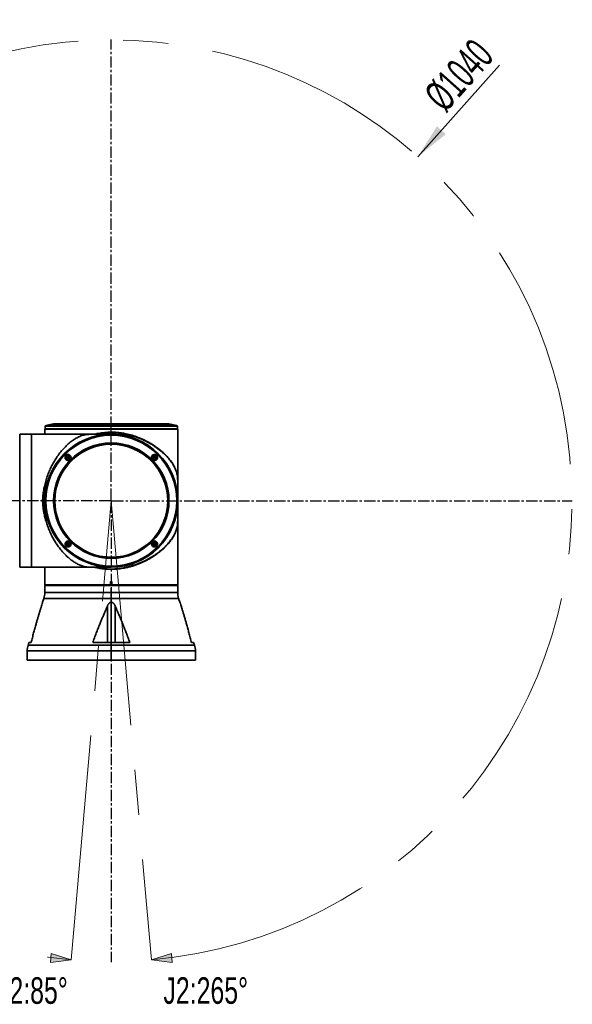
# Model space of a CAD drawing. Header units: millimetres. Extents: x -4 to 420, y 0 to 297.
# Tile 4 of 10: x 149 to 180, y 159 to 214. Entities that reach past the tile are written whole.
import ezdxf

# ---------------------------------------------------------------- set-up
doc = ezdxf.new("R2010")
doc.units = ezdxf.units.MM
doc.linetypes.add('CENTERX2', pattern=[20.32, 12.7, -2.54, 2.54, -2.54])
doc.layers.get('0').update_dxf_attribs({"lineweight": 18})
doc.layers.add('中心线层', color=6, linetype='CENTERX2', lineweight=25)
doc.layers.add('标注层', color=150, linetype='Continuous', lineweight=18)
doc.styles.add('SLDTEXTSTYLE0', font='txt', dxfattribs={"width": 0.7})
doc.styles.add('SLDTEXTSTYLE19', font='txt', dxfattribs={"width": 0.605})
doc.dimstyles.new('SLDDIMSTYLE0', dxfattribs={"dimtxt": 3.5, "dimasz": 4, "dimexe": 0, "dimexo": 0.0625, "dimgap": 0.875, "dimtad": 1, "dimrnd": 1e-09, "dimzin": 12, "dimdsep": 46, "dimtxsty": 'SLDTEXTSTYLE19', "dimcen": 0.09, "dimdle": 8, "dimadec": 0, "dimazin": 3, "dimtfac": 1, "dimtdec": 3, "dimtofl": 0, "dimtmove": 0, "dimatfit": 3, "dimfxl": 0, "dimfrac": 2, "dimtolj": 1, "dimarcsym": 0})

# ---------------------------------------------------------------- blocks, each defined once
blk = doc.blocks.new('块1_1')
at = {"linetype": 'Continuous'}
blk.add_hatch(color=7, dxfattribs=at).paths.add_polyline_path([(5474.3, 5769.8), (5448.8, 5654.8), (5499.8, 5654.8)], flags=0)
at = {"color": 7, "linetype": 'Continuous', "lineweight": 18}
for p, q in [((5474.3, 5769.8), (5448.8, 5654.8)), ((5499.8, 5654.8), (5474.3, 5769.8)), ((5448.8, 5654.8), (5499.8, 5654.8))]:
    blk.add_line(p, q, dxfattribs=at)
blk = doc.blocks.new('SW_CENTERMARKSYMBOL_2_1')
at = {"layer": '中心线层', "color": 0}
for p, q in [((0, 1), (0, 520.5)), ((-1, 0), (-520.5, 0)), ((0, 0), (-0.5, 0)), ((0, 0), (0, 0.5)), ((0, 0), (0, -0.5)), ((0, 0), (0.5, 0)), ((1, 0), (520.5, 0)), ((0, -1), (0, -520.5))]:
    blk.add_line(p, q, dxfattribs=at)
blk = doc.blocks.new('*X32')
at = {"layer": '标注层', "linetype": 'Continuous'}
blk.add_hatch(color=0, dxfattribs=at).paths.add_polyline_path([(17.252, 19.407), (18.832, 20.678), (18.335, 21.122)], flags=0)
at = {"layer": '标注层', "color": 0, "linetype": 'Continuous'}
blk.add_line((21.855, 24.569), (17.252, 19.407), dxfattribs=at)
at = {"layer": '标注层', "color": 0, "insert": (19.587, 23.991), "char_height": 1.75, "width": 7.76022, "attachment_point": 5, "rotation": 48.2811, "style": 'SLDTEXTSTYLE19'}
blk.add_mtext('%%C1040', dxfattribs=at)
blk = doc.blocks.new('11')
at = {"color": 0, "linetype": 'Continuous', "lineweight": 35}
for p, q in [((-3.8, 4.03), (-3.8, 4.025)), ((3.7, 4.03), (-3.8, 4.03)), ((-3.8, 4.025), (-3.8, 3.75)), ((-3.775, 4.05), (-3.795, 4.03)), ((-3.78406, 4.19807), (-3.78665, 4.05)), ((-3.78665, 4.05), (3.68665, 4.05)), ((2.59038, 4.19807), (-3.78406, 4.19807)), ((-3.30676, 4.33365), (-3.74388, 4.24622)), ((-3.74388, 4.24622), (3.64388, 4.24622)), ((3.20676, 4.33365), (-3.30676, 4.33365)), ((3.19696, 4.33462), (-3.29696, 4.33462)), ((3.68406, 4.19807), (2.59038, 4.19807)), ((3.64388, 4.24622), (3.20676, 4.33365)), ((3.695, 4.03), (3.675, 4.05)), ((3.68665, 4.05), (3.68406, 4.19807)), ((3.7, 4.03), (3.7, 4.025)), ((3.7, 0.67933), (3.7, 4.025)), ((-4.55, 3.75), (-5.22119, 3.75)), ((-5.22119, 3.75), (-5.22119, 1.26573)), ((-0.05, 3.75), (-4.55, 3.75)), ((-4.55, 3.75), (-4.55, -3.75)), ((-4.55, -3.74981), (-4.55, 3.75)), ((-0.11919, 3.74937), (-0.11803, 3.74939)), ((-2.54529, 2.45446), (-2.50446, 2.49529)), ((-2.53034, 2.39869), (-2.54529, 2.45446)), ((-2.48952, 2.43952), (-2.54529, 2.45446)), ((-2.48952, 2.43952), (-2.53034, 2.39869)), ((-2.47458, 2.38375), (-2.53034, 2.39869)), ((-2.50446, 2.49529), (-2.44869, 2.48034)), ((-2.48952, 2.43952), (-2.50446, 2.49529)), ((-2.48952, 2.43952), (-2.44869, 2.48034)), ((-2.48952, 2.43952), (-2.47458, 2.38375)), ((-2.48952, 2.43952), (-2.43375, 2.42458)), ((-2.43375, 2.42458), (-2.47458, 2.38375)), ((-2.44869, 2.48034), (-2.43375, 2.42458)), ((2.33375, 2.45446), (2.37458, 2.49529)), ((2.34869, 2.39869), (2.33375, 2.45446)), ((2.38952, 2.43952), (2.33375, 2.45446)), ((2.38952, 2.43952), (2.34869, 2.39869)), ((2.40446, 2.38375), (2.34869, 2.39869)), ((2.37458, 2.49529), (2.43034, 2.48034)), ((2.38952, 2.43952), (2.37458, 2.49529)), ((2.38952, 2.43952), (2.43034, 2.48034)), ((2.38952, 2.43952), (2.40446, 2.38375)), ((2.38952, 2.43952), (2.44529, 2.42458)), ((2.44529, 2.42458), (2.40446, 2.38375)), ((2.43034, 2.48034), (2.44529, 2.42458)), ((-5.22119, 1.26573), (-5.22119, -3.75)), ((3.7, 0), (3.7, 0.0779)), ((3.7, -4.745), (3.7, 0)), ((3.69902, -0.08569), (3.69902, -0.12797)), ((3.69937, -0.86353), (3.69942, -0.90538)), ((-2.54529, -2.42458), (-2.50446, -2.38375)), ((-2.53034, -2.48034), (-2.54529, -2.42458)), ((-2.48952, -2.43952), (-2.54529, -2.42458)), ((-2.48952, -2.43952), (-2.53034, -2.48034)), ((-2.47458, -2.49529), (-2.53034, -2.48034)), ((-2.50446, -2.38375), (-2.44869, -2.39869)), ((-2.48952, -2.43952), (-2.50446, -2.38375)), ((-2.48952, -2.43952), (-2.44869, -2.39869)), ((-2.48952, -2.43952), (-2.47458, -2.49529)), ((-2.48952, -2.43952), (-2.43375, -2.45446)), ((-2.43375, -2.45446), (-2.47458, -2.49529)), ((-2.44869, -2.39869), (-2.43375, -2.45446)), ((2.33375, -2.42458), (2.37458, -2.38375)), ((2.34869, -2.48034), (2.33375, -2.42458)), ((2.38952, -2.43952), (2.33375, -2.42458)), ((2.38952, -2.43952), (2.34869, -2.48034)), ((2.40446, -2.49529), (2.34869, -2.48034)), ((2.37458, -2.38375), (2.43034, -2.39869)), ((2.38952, -2.43952), (2.37458, -2.38375)), ((2.38952, -2.43952), (2.43034, -2.39869)), ((2.38952, -2.43952), (2.40446, -2.49529)), ((2.38952, -2.43952), (2.44529, -2.45446)), ((2.44529, -2.45446), (2.40446, -2.49529)), ((2.43034, -2.39869), (2.44529, -2.45446)), ((-5.22119, -3.75), (-4.55, -3.75)), ((-4.55, -3.74981), (-4.3875, -3.74981)), ((-4.35, -3.75), (-0.71507, -3.75)), ((-3.8, -3.75), (-3.8, -4.745)), ((-0.13002, -3.75), (-0.05, -3.75)), ((-0.11785, -3.7494), (-0.11906, -3.74937)), ((-0.0875, -4.745), (-3.8, -4.745)), ((-3.785, -4.76), (-3.8, -4.775)), ((-3.8, -4.775), (-3.8, -5.18512)), ((3.7, -4.775), (-3.8, -4.775)), ((3.685, -4.76), (-3.785, -4.76)), ((-3.625, -4.745), (-3.625, -4.76)), ((-0.0875, -4.5875), (-0.0875, -4.745)), ((-0.0125, -4.745), (-0.0875, -4.745)), ((-0.05, -5.18512), (-0.05, -4.925)), ((-0.0125, -4.745), (-0.0125, -4.5875)), ((3.7, -4.745), (-0.0125, -4.745)), ((3.525, -4.76), (3.525, -4.745)), ((3.7, -4.775), (3.685, -4.76)), ((3.7, -5.18512), (3.7, -4.775)), ((-3.85293, -5.50616), (-3.92504, -5.71886)), ((-0.05, -5.50616), (-3.85293, -5.50616)), ((-3.8, -5.18512), (-0.05, -5.18512)), ((-0.05, -5.18512), (-0.05, -5.50616)), ((-0.05, -5.18512), (3.7, -5.18512)), ((-0.05, -5.50616), (-0.05, -5.71875)), ((3.75293, -5.50616), (-0.05, -5.50616)), ((3.82504, -5.71886), (3.75293, -5.50616)), ((-0.26509, -5.93611), (-0.26509, -8)), ((-0.05, -5.71875), (-0.05, -8)), ((0.16509, -5.93611), (0.16509, -8)), ((-4.69831, -8), (-4.74707, -8.14384)), ((-4.74707, -8.14384), (-0.05, -8.14384)), ((-4.69831, -8), (-4.57798, -8)), ((-1.10079, -8), (-0.05, -8)), ((-0.05, -8), (-0.05, -8.14384)), ((-0.05, -8), (1.00079, -8)), ((-0.05, -8.14384), (-0.05, -8.46488)), ((-0.05, -8.14384), (4.64707, -8.14384)), ((4.47798, -8), (4.59831, -8)), ((4.64707, -8.14384), (4.59831, -8)), ((-4.8, -8.46488), (-4.8, -9)), ((-0.05, -8.46488), (-4.8, -8.46488)), ((-0.05, -9), (-0.05, -8.46488)), ((4.7, -8.46488), (-0.05, -8.46488)), ((4.7, -9), (4.7, -8.46488)), ((-4.8, -9), (-0.05, -9)), ((-0.05, -9), (4.7, -9))]:
    blk.add_line(p, q, dxfattribs=at)
at = {"color": 0, "linetype": 'CENTERX2', "lineweight": 18}
for p, q in [((-2.31605, -25.90106), (-0.05, 0)), ((-0.05, 0), (2.21605, -25.90106))]:
    blk.add_line(p, q, dxfattribs=at)
at = {"color": 0, "linetype": 'Continuous', "lineweight": 35}
for centre, radius in [((-0.05, 0), 3.745), ((-0.05, 0), 3.73665), ((-0.05, 0), 3.73406), ((-0.05, 0), 3.69388), ((-0.05, 0), 3.25676), ((-0.05, 0), 3.24313), ((-0.05, 0), 3.2125), ((-0.05, 0), 3.1875), ((-2.48952, 2.43952), 0.15), ((-2.48952, 2.43952), 0.1425), ((-2.48952, 2.43952), 0.0825), ((2.38952, 2.43952), 0.15), ((2.38952, 2.43952), 0.1425), ((2.38952, 2.43952), 0.0825), ((-2.48952, -2.43952), 0.15), ((-2.48952, -2.43952), 0.1425), ((-2.48952, -2.43952), 0.0825), ((2.38952, -2.43952), 0.15), ((2.38952, -2.43952), 0.1425), ((2.38952, -2.43952), 0.0825)]:
    blk.add_circle(centre, radius, dxfattribs=at)
at = {"color": 0, "linetype": 'CENTERX2', "lineweight": 18}
blk.add_arc((-0.05, 0), 26, 275, 265, dxfattribs=at)
at = {"color": 0, "linetype": 'Continuous', "lineweight": 35}
for centre, radius, start, end in [((-3.73407, 4.1972), 0.05, 101.309932, 179), ((-3.29696, 4.28462), 0.05, 90, 101.309932), ((3.19696, 4.28462), 0.05, 78.690068, 90), ((3.63407, 4.1972), 0.05, 1, 78.690068), ((-0.05, 0), 3.75, 90, 270), ((-0.05, 0), 3.75, 270, 90), ((-4.8, -5.18512), 1, 341.274212, 360), ((4.7, -5.18512), 1, 180, 198.725788), ((-3.8, -8.46488), 1, 161.274212, 180), ((3.7, -8.46488), 1, 0, 18.725788)]:
    blk.add_arc(centre, radius, start, end, dxfattribs=at)
for points, knots in [([(-2.58764, 4.29957), (-2.56836, 4.30384), (-2.52982, 4.31237), (-2.46184, 4.32245), (-2.40924, 4.32727), (-2.37412, 4.32842), (-2.3524, 4.32787), (-2.33593, 4.32599), (-2.32234, 4.32176), (-2.32126, 4.31367), (-2.34566, 4.30119), (-2.39165, 4.28787), (-2.4527, 4.27564), (-2.51991, 4.2662), (-2.57277, 4.26181), (-2.60783, 4.26078), (-2.63678, 4.26143), (-2.65959, 4.26537), (-2.66045, 4.27439), (-2.63685, 4.28642), (-2.60405, 4.29519), (-2.58764, 4.29957)], [0, 0, 0, 0, 0.043546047, 0.087024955, 0.13050354, 0.152328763, 0.174214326, 0.195996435, 0.217920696, 0.261403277, 0.304907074, 0.348516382, 0.39205687, 0.435513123, 0.478979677, 0.500861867, 0.522691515, 0.566193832, 0.609698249, 0.653189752, 0.696734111, 0.696734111, 0.696734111, 0.696734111]), ([(-2.57691, 4.28526), (-2.58726, 4.28234), (-2.60616, 4.27703), (-2.62734, 4.26907), (-2.63378, 4.26444), (-2.63723, 4.26196)], [0, 0, 0, 0, 0.0234186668, 0.0427332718, 0.0650274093, 0.0650274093, 0.0650274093, 0.0650274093]), ([(-2.33826, 4.30312), (-2.33808, 4.30504), (-2.3376, 4.31016), (-2.36116, 4.31416), (-2.39713, 4.31393), (-2.43293, 4.31107), (-2.47, 4.30683), (-2.50926, 4.3003), (-2.54792, 4.29251), (-2.56688, 4.28777), (-2.57691, 4.28526)], [0, 0, 0, 0, 0.026016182, 0.069343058, 0.111910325, 0.134205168, 0.1570932, 0.196430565, 0.219791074, 0.246039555, 0.246039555, 0.246039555, 0.246039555]), ([(2.27898, 4.32814), (2.28767, 4.32787), (2.30506, 4.32735), (2.34571, 4.32403), (2.40141, 4.31698), (2.46611, 4.30512), (2.51929, 4.29187), (2.55338, 4.27913), (2.56325, 4.26868), (2.54939, 4.26314), (2.52641, 4.2611), (2.50373, 4.26083), (2.47665, 4.2618), (2.43628, 4.26475), (2.38034, 4.2713), (2.31562, 4.28256), (2.26247, 4.29564), (2.22852, 4.30869), (2.2187, 4.31979), (2.23271, 4.32579), (2.25539, 4.32813), (2.2711, 4.32813), (2.27898, 4.32814)], [0, 0, 0, 0, 0.021843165, 0.043703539, 0.087200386, 0.130710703, 0.174213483, 0.217697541, 0.261158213, 0.30464344, 0.326464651, 0.348371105, 0.370218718, 0.392158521, 0.435627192, 0.479116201, 0.522616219, 0.566110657, 0.609592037, 0.653084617, 0.674854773, 0.696755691, 0.696755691, 0.696755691, 0.696755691]), ([(2.28689, 4.31382), (2.27371, 4.31354), (2.2536, 4.31312), (2.23954, 4.30921), (2.23724, 4.30629), (2.23608, 4.3048)], [0, 0, 0, 0, 0.0256128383, 0.0390691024, 0.0529417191, 0.0529417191, 0.0529417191, 0.0529417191]), ([(2.54084, 4.2562), (2.54007, 4.25865), (2.53876, 4.26278), (2.52366, 4.27027), (2.50365, 4.27771), (2.47635, 4.28559), (2.4405, 4.294), (2.40322, 4.30154), (2.36648, 4.30708), (2.32725, 4.3119), (2.30282, 4.31306), (2.28689, 4.31382)], [0, 0, 0, 0, 0.034094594, 0.057558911, 0.08398462, 0.113583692, 0.138996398, 0.175356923, 0.198485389, 0.221458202, 0.264542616, 0.264542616, 0.264542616, 0.264542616]), ([(-1.05852, 3.74955), (-1.09853, 3.74949), (-1.18167, 3.74937), (-1.28399, 3.748), (-1.35939, 3.74465), (-1.44216, 3.7377), (-1.53715, 3.72262), (-1.68479, 3.68462), (-1.86947, 3.61404), (-2.0917, 3.49557), (-2.313, 3.34508), (-2.53453, 3.16013), (-2.75069, 2.94338), (-2.95753, 2.69801), (-3.13995, 2.44301), (-3.30097, 2.18109), (-3.43569, 1.9275), (-3.55511, 1.66596), (-3.65976, 1.39708), (-3.75173, 1.1123), (-3.8137, 0.87193), (-3.85314, 0.68154), (-3.87768, 0.54119), (-3.89881, 0.39341), (-3.91382, 0.25725), (-3.92152, 0.1526), (-3.92747, 0.01721), (-3.92371, -0.16189), (-3.89979, -0.39787), (-3.86364, -0.63163), (-3.81586, -0.863), (-3.75178, -1.10858), (-3.67106, -1.36442), (-3.57164, -1.62609), (-3.46082, -1.87488), (-3.33946, -2.11124), (-3.20847, -2.33448), (-3.06064, -2.55685), (-2.89636, -2.77316), (-2.72376, -2.97022), (-2.55443, -3.139), (-2.3893, -3.28277), (-2.2219, -3.40882), (-2.04183, -3.52364), (-1.8503, -3.62153), (-1.67591, -3.68747), (-1.52393, -3.7255), (-1.40973, -3.7422), (-1.28796, -3.74815), (-1.17449, -3.74931), (-1.09743, -3.74955), (-1.06194, -3.74956), (-1.05602, -3.74956)], [0, 0, 0, 0, 0.09328288, 0.1938816, 0.26651414, 0.34088399, 0.51268266, 0.68464725, 1.03126526, 1.36098682, 1.69071157, 2.03012577, 2.3695179, 2.69477676, 3.02267425, 3.288007, 3.55510076, 3.79564546, 4.03616009, 4.2842036, 4.53220029, 4.63349074, 4.74693974, 4.86913347, 4.9845027, 5.06772666, 5.11431567, 5.30097265, 5.48490221, 5.66888718, 5.85775484, 6.04665034, 6.28070742, 6.51651607, 6.75123158, 6.98596996, 7.226105, 7.46625935, 7.75103516, 8.03757743, 8.2876605, 8.53774995, 8.79203239, 9.04631577, 9.35136992, 9.65827805, 9.853559, 10.04960432, 10.16897638, 10.26779529, 10.33682267, 10.35063988, 10.35063988, 10.35063988, 10.35063988]), ([(-0.12396, 3.74937), (-0.15001, 3.74938), (-0.20573, 3.7494), (-0.3267, 3.74943), (-0.45235, 3.74946), (-0.56652, 3.74948), (-0.69815, 3.7495), (-0.84814, 3.74952), (-0.97517, 3.74954), (-1.05339, 3.74955), (-1.07353, 3.74956)], [0, 0, 0, 0, 0.163693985, 0.350030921, 0.450541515, 0.556127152, 0.66706925, 0.783778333, 0.90688279, 0.949567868, 0.949567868, 0.949567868, 0.949567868]), ([(-1.00283, 3.74957), (-0.93304, 3.76558), (-0.74401, 3.80894), (-0.42544, 3.85414), (-0.0934, 3.87341), (0.19743, 3.86244), (0.44577, 3.83757), (0.72739, 3.79213), (1.0423, 3.71982), (1.26289, 3.64609), (1.37607, 3.60826)], [0, 0, 0, 0, 0.21684569, 0.58730291, 0.95406216, 1.19470312, 1.44363593, 1.69164756, 2.04576162, 2.41892209, 2.41892209, 2.41892209, 2.41892209]), ([(1.20481, 3.63675), (1.07642, 3.67496), (0.85928, 3.73959), (0.53739, 3.80502), (0.25178, 3.84531), (-0.03791, 3.8634), (-0.32797, 3.84827), (-0.61227, 3.80762), (-0.80331, 3.77508), (-0.89429, 3.74994), (-0.89565, 3.74956)], [0, 0, 0, 0, 0.41391315, 0.70000616, 0.98616495, 1.27222125, 1.55766258, 1.84311017, 2.12876428, 2.13309095, 2.13309095, 2.13309095, 2.13309095]), ([(1.20474, 3.63676), (1.17951, 3.64089), (1.12925, 3.64913), (1.05349, 3.66083), (0.9779, 3.67201), (0.90498, 3.68226), (0.83251, 3.69188), (0.75821, 3.70121), (0.67712, 3.71078), (0.58187, 3.72111), (0.49095, 3.72988), (0.39804, 3.73765), (0.31461, 3.74372), (0.2231, 3.74905), (0.13213, 3.75303), (0.04049, 3.7553), (-0.04634, 3.75654), (-0.10216, 3.75504), (-0.1277, 3.75435)], [0, 0, 0, 0, 0.0801951, 0.15973881, 0.23860384, 0.3167628, 0.38637063, 0.46243644, 0.54489328, 0.63366535, 0.75088742, 0.81786193, 0.91063648, 0.99799246, 1.08716923, 1.17682162, 1.26505952, 1.33945809, 1.33945809, 1.33945809, 1.33945809]), ([(-0.12077, 3.74935), (-0.11968, 3.74937), (-0.11407, 3.74948), (-0.11955, 3.74937), (-0.12396, 3.74928)], [0, 0, 0, 0, 0.00174565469, 0.00892233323, 0.00892233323, 0.00892233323, 0.00892233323]), ([(1.37612, 3.60827), (1.34754, 3.613), (1.30467, 3.62009), (1.25119, 3.62903), (1.22355, 3.63362), (1.2095, 3.63596), (1.20596, 3.63655), (1.20506, 3.63671), (1.20483, 3.63675), (1.20477, 3.63676), (1.20475, 3.63677), (1.20474, 3.63677), (1.20474, 3.63677)], [0, 0, 0, 0, 0.086867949, 0.130302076, 0.162769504, 0.17093913, 0.173008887, 0.173539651, 0.173679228, 0.173717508, 0.173728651, 0.173734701, 0.173734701, 0.173734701, 0.173734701]), ([(1.20474, 3.63677), (1.34202, 3.58902), (1.61777, 3.4931), (1.99345, 3.31425), (2.33784, 3.11527), (2.64587, 2.89906), (2.91619, 2.67091), (3.14839, 2.43452), (3.34165, 2.19323), (3.49544, 1.94956), (3.58969, 1.74687), (3.64396, 1.58514), (3.67374, 1.46037), (3.69078, 1.33816), (3.69694, 1.21918), (3.69872, 1.11432), (3.69939, 1.01086), (3.69937, 0.93329), (3.69936, 0.88586)], [0, 0, 0, 0, 0.34203591, 0.68704553, 1.03399254, 1.38099627, 1.7282567, 2.07424735, 2.42111824, 2.76809194, 3.11463693, 3.28859702, 3.46248018, 3.6367013, 3.76749459, 3.83323806, 3.89942013, 4.00351845, 4.00351845, 4.00351845, 4.00351845]), ([(1.37612, 3.60827), (1.43901, 3.58481), (1.56713, 3.53703), (1.75382, 3.45547), (1.9343, 3.36783), (2.10815, 3.27377), (2.27574, 3.17381), (2.42043, 3.0787), (2.54414, 2.99056), (2.64871, 2.91109), (2.75284, 2.82653), (2.84927, 2.74262), (2.93885, 2.65931), (3.02238, 2.57656), (3.10564, 2.48825), (3.1827, 2.4001), (3.2559, 2.30982), (3.32692, 2.21516), (3.40383, 2.10238), (3.46464, 2.00097), (3.50659, 1.92242), (3.52579, 1.88411), (3.53629, 1.86232), (3.54277, 1.84873), (3.54997, 1.83333), (3.55955, 1.81228), (3.57156, 1.78489), (3.58562, 1.75116), (3.6013, 1.71108), (3.62133, 1.65562), (3.64136, 1.59194), (3.65956, 1.52175), (3.67363, 1.45427), (3.68481, 1.38201), (3.69195, 1.3097), (3.69586, 1.23852), (3.69766, 1.17845), (3.69856, 1.12193), (3.69904, 1.0687), (3.69935, 1.00432), (3.69935, 0.95696), (3.69936, 0.92901)], [0, 0, 0, 0, 0.15817192, 0.32220473, 0.49224756, 0.6535297, 0.82223066, 0.99843056, 1.1151933, 1.237285, 1.36472015, 1.49751127, 1.61026561, 1.7298207, 1.85618136, 1.98935061, 2.10490138, 2.23778322, 2.387996, 2.5784098, 2.66236913, 2.7170649, 2.73901791, 2.75367513, 2.7743251, 2.80387412, 2.84232281, 2.88967075, 2.94591825, 3.01106463, 3.12337732, 3.21316713, 3.30206927, 3.39679398, 3.49345923, 3.55875299, 3.61653828, 3.65675855, 3.69767191, 3.73995653, 3.80081599, 3.80081599, 3.80081599, 3.80081599]), ([(-2.35341, 2.53764), (-2.3429, 2.51836), (-2.32191, 2.47982), (-2.32121, 2.41184), (-2.34129, 2.35924), (-2.36867, 2.32412), (-2.39411, 2.3024), (-2.42324, 2.28593), (-2.46541, 2.27234), (-2.52162, 2.27126), (-2.58374, 2.29566), (-2.63193, 2.34165), (-2.6591, 2.4027), (-2.66101, 2.46991), (-2.64065, 2.52277), (-2.61325, 2.55783), (-2.57946, 2.58678), (-2.52744, 2.60959), (-2.46044, 2.61045), (-2.39705, 2.58685), (-2.36796, 2.55405), (-2.35341, 2.53764)], [0, 0, 0, 0, 0.06589053, 0.1316786, 0.19746695, 0.23049121, 0.2636065, 0.29656555, 0.3297394, 0.39553362, 0.46135994, 0.52734542, 0.59322775, 0.65898195, 0.72475192, 0.75786238, 0.79089282, 0.85671698, 0.92254425, 0.98835217, 1.05423974, 1.05423974, 1.05423974, 1.05423974]), ([(-2.36375, 2.52691), (-2.37232, 2.53732), (-2.38795, 2.55632), (-2.42155, 2.57805), (-2.45671, 2.59019), (-2.49288, 2.59292), (-2.53284, 2.58778), (-2.57913, 2.56726), (-2.61425, 2.53062), (-2.63256, 2.49449), (-2.64289, 2.45708), (-2.64245, 2.41741), (-2.63101, 2.37916), (-2.61536, 2.35072), (-2.59273, 2.32477), (-2.55879, 2.30007), (-2.51074, 2.28395), (-2.45265, 2.28648), (-2.39861, 2.31059), (-2.36361, 2.34721), (-2.34539, 2.38291), (-2.33501, 2.42001), (-2.33537, 2.45926), (-2.34611, 2.49792), (-2.35764, 2.51688), (-2.36375, 2.52691)], [0, 0, 0, 0, 0.040780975, 0.074415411, 0.120163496, 0.152111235, 0.182790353, 0.240239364, 0.299165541, 0.329434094, 0.360212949, 0.41444948, 0.445933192, 0.480285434, 0.512184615, 0.550054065, 0.606753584, 0.662483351, 0.721137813, 0.778764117, 0.808945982, 0.839930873, 0.893184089, 0.924809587, 0.960344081, 0.960344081, 0.960344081, 0.960344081]), ([(2.51639, 2.55278), (2.52331, 2.54407), (2.53717, 2.52666), (2.55534, 2.48598), (2.56314, 2.4302), (2.54594, 2.36543), (2.50576, 2.31233), (2.44846, 2.27844), (2.38223, 2.26873), (2.32747, 2.28268), (2.2894, 2.30569), (2.26477, 2.32845), (2.24497, 2.35551), (2.22647, 2.39591), (2.21885, 2.45179), (2.23595, 2.5164), (2.27606, 2.5695), (2.3334, 2.60347), (2.39983, 2.61326), (2.45444, 2.59912), (2.4928, 2.57642), (2.50852, 2.56066), (2.51639, 2.55278)], [0, 0, 0, 0, 0.03306495, 0.06612762, 0.13196309, 0.19781762, 0.26366405, 0.32948306, 0.39526181, 0.46101776, 0.49419816, 0.52727978, 0.56033704, 0.5935457, 0.65934106, 0.72517385, 0.79101542, 0.85684459, 0.92265564, 0.98844878, 1.02148389, 1.05456169, 1.05456169, 1.05456169, 1.05456169]), ([(2.50311, 2.54073), (2.48829, 2.55408), (2.46579, 2.57437), (2.42739, 2.58797), (2.38958, 2.59392), (2.35061, 2.58907), (2.31388, 2.57363), (2.28454, 2.55291), (2.26196, 2.52655), (2.24339, 2.49152), (2.2348, 2.45501), (2.2364, 2.4169), (2.24621, 2.37774), (2.27193, 2.3344), (2.31207, 2.30397), (2.34982, 2.28988), (2.38689, 2.28404), (2.42488, 2.2883), (2.46158, 2.30283), (2.49078, 2.32277), (2.51458, 2.34936), (2.53413, 2.38484), (2.54301, 2.42286), (2.54131, 2.46064), (2.53215, 2.50004), (2.5146, 2.52462), (2.50311, 2.54073)], [0, 0, 0, 0, 0.058450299, 0.088823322, 0.119932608, 0.172610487, 0.204472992, 0.239977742, 0.280827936, 0.308723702, 0.360044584, 0.391972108, 0.422646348, 0.480105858, 0.538035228, 0.568325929, 0.599681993, 0.649767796, 0.681555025, 0.718692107, 0.756211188, 0.789040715, 0.840862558, 0.871605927, 0.902141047, 0.960207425, 0.960207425, 0.960207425, 0.960207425]), ([(-3.58945, -1.25474), (-3.59979, -1.22951), (-3.62039, -1.17925), (-3.64969, -1.10349), (-3.67763, -1.0279), (-3.7032, -0.95498), (-3.72735, -0.88251), (-3.75077, -0.80821), (-3.7746, -0.72712), (-3.80035, -0.63187), (-3.82216, -0.54095), (-3.84172, -0.44804), (-3.85684, -0.36462), (-3.87022, -0.2731), (-3.88001, -0.18213), (-3.88605, -0.09048), (-3.88901, 0.04179), (-3.87967, 0.21468), (-3.8477, 0.42929), (-3.80252, 0.62836), (-3.75289, 0.80397), (-3.70294, 0.9575), (-3.6499, 1.10541), (-3.60967, 1.20478), (-3.58939, 1.25487)], [0, 0, 0, 0, 0.08232729, 0.16398703, 0.24494926, 0.32518682, 0.39664591, 0.47473509, 0.559385, 0.65051768, 0.77085743, 0.83961308, 0.93485513, 1.02453465, 1.11608313, 1.20811919, 1.29870443, 1.51088741, 1.72392317, 1.94666466, 2.12204009, 2.27171422, 2.43214046, 2.59524523, 2.59524523, 2.59524523, 2.59524523]), ([(-3.58939, 1.25487), (-3.58181, 1.27311), (-3.56994, 1.30165), (-3.54616, 1.35868), (-3.53008, 1.39754), (-3.51826, 1.42609)], [0, 0, 0, 0, 0.059261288, 0.092705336, 0.185409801, 0.185409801, 0.185409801, 0.185409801]), ([(-3.77453, 0.42835), (-3.77025, 0.47313), (-3.75745, 0.60685), (-3.73002, 0.73636), (-3.71178, 0.8225)], [0, 0, 0, 0, 0.133748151, 0.399420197, 0.399420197, 0.399420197, 0.399420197]), ([(3.6982, 0.13973), (3.69839, 0.13995), (3.69892, 0.14055), (3.69906, 0.18271), (3.69922, 0.24134), (3.6993, 0.30624), (3.69934, 0.39087), (3.69937, 0.49788), (3.69938, 0.62927), (3.69937, 0.78529), (3.69936, 0.90314), (3.69935, 0.96415)], [0, 0, 0, 0, 0.064547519, 0.183496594, 0.253171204, 0.329722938, 0.41333099, 0.504256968, 0.602879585, 0.70976082, 0.824475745, 0.824475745, 0.824475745, 0.824475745]), ([(-3.58942, -1.25481), (-3.6299, -1.12633), (-3.69835, -0.90905), (-3.75255, -0.63621), (-3.76738, -0.4948), (-3.7722, -0.44878)], [0, 0, 0, 0, 0.409123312, 0.691905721, 0.828365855, 0.828365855, 0.828365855, 0.828365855]), ([(3.69936, -0.98384), (3.69936, -0.94912), (3.69938, -0.86329), (3.6994, -0.73996), (3.69942, -0.61684), (3.69943, -0.51433), (3.69945, -0.42955), (3.69946, -0.35708), (3.69946, -0.27359), (3.69941, -0.18802), (3.69918, -0.13685), (3.69891, -0.11502), (3.69866, -0.11466), (3.69855, -0.11451)], [0, 0, 0, 0, 0.062970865, 0.155675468, 0.239110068, 0.313667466, 0.379573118, 0.438487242, 0.497716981, 0.620805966, 0.752305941, 0.822078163, 0.869360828, 0.869360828, 0.869360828, 0.869360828]), ([(3.69936, -0.94945), (3.69935, -0.96725), (3.69932, -1.02011), (3.69895, -1.08941), (3.69809, -1.15426), (3.69699, -1.20283), (3.69526, -1.24964), (3.69277, -1.29316), (3.68948, -1.33409), (3.68517, -1.37493), (3.6791, -1.41971), (3.6702, -1.47124), (3.65689, -1.53296), (3.63819, -1.60293), (3.61918, -1.66147), (3.60338, -1.70523), (3.59256, -1.73362), (3.58118, -1.762), (3.56923, -1.79038), (3.55671, -1.81875), (3.54364, -1.84713), (3.53258, -1.87009), (3.51336, -1.90913), (3.48217, -1.96906), (3.43823, -2.04523), (3.39049, -2.12128), (3.34394, -2.1903), (3.29346, -2.26005), (3.23939, -2.3304), (3.1784, -2.40496), (3.10893, -2.48425), (3.03621, -2.56198), (2.96353, -2.63514), (2.89147, -2.70372), (2.80846, -2.77868), (2.71291, -2.85974), (2.60303, -2.9465), (2.49194, -3.02837), (2.38026, -3.10534), (2.25126, -3.18857), (2.1033, -3.27655), (1.93467, -3.36745), (1.7648, -3.45028), (1.58685, -3.52845), (1.40031, -3.60114), (1.2048, -3.6675), (1.00892, -3.72449), (0.78459, -3.7792), (0.52801, -3.82694), (0.23987, -3.86009), (-0.02455, -3.87182), (-0.26567, -3.86396), (-0.48202, -3.84482), (-0.69831, -3.81391), (-0.87025, -3.78185), (-0.96958, -3.75709), (-0.99964, -3.74959)], [0, 0, 0, 0, 0.0431894, 0.12828814, 0.17185148, 0.21651342, 0.2676643, 0.31913845, 0.36668389, 0.42071423, 0.4813361, 0.55398475, 0.64691007, 0.7601362, 0.87617149, 0.92039818, 0.96462501, 1.00885259, 1.05308058, 1.09730898, 1.14153775, 1.18576719, 1.20491237, 1.32357484, 1.46428767, 1.55909523, 1.6774998, 1.78610398, 1.88490749, 2.00675857, 2.13647036, 2.25985822, 2.37692449, 2.48767149, 2.59210302, 2.74381001, 2.89018635, 3.03124991, 3.16702029, 3.29751949, 3.48328864, 3.6625199, 3.83531401, 4.00178362, 4.1847613, 4.36248392, 4.53517587, 4.7030823, 4.94098338, 5.17934019, 5.41076521, 5.58269226, 5.76466239, 5.93935795, 6.1185747, 6.19635544, 6.19635544, 6.19635544, 6.19635544]), ([(-0.89432, -3.74941), (-0.8088, -3.76809), (-0.63066, -3.80699), (-0.35164, -3.84502), (-0.06206, -3.86358), (0.22771, -3.84782), (0.51329, -3.80923), (0.83904, -3.74393), (1.19685, -3.6448), (1.57595, -3.50759), (1.9289, -3.34699), (2.25395, -3.16652), (2.54883, -2.97064), (2.81162, -2.76313), (3.04191, -2.54763), (3.23914, -2.32627), (3.40307, -2.10218), (3.53265, -1.87632), (3.62727, -1.65183), (3.67301, -1.47388), (3.69126, -1.32471), (3.69688, -1.22221), (3.69885, -1.10939), (3.69935, -1.00103), (3.69949, -0.91791), (3.69939, -0.87241), (3.69937, -0.86353)], [0, 0, 0, 0, 0.216389, 0.45074364, 0.68501448, 0.91878168, 1.15255387, 1.3864955, 1.73621677, 2.0834019, 2.43304915, 2.78519019, 3.13753456, 3.48998979, 3.84176832, 4.19306142, 4.54578942, 4.89751535, 5.24967691, 5.60268679, 5.7354832, 5.86824808, 5.95718054, 6.04666504, 6.13593557, 6.15759393, 6.15759393, 6.15759393, 6.15759393]), ([(-3.51824, -1.42612), (-3.53008, -1.39754), (-3.54782, -1.35467), (-3.57014, -1.30119), (-3.58164, -1.27355), (-3.58747, -1.25951), (-3.58894, -1.25596), (-3.58931, -1.25506), (-3.58941, -1.25483), (-3.58943, -1.25477), (-3.58944, -1.25475), (-3.58944, -1.25474), (-3.58944, -1.25474)], [0, 0, 0, 0, 0.092791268, 0.13918638, 0.173867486, 0.182595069, 0.184805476, 0.185372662, 0.185521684, 0.185562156, 0.185574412, 0.185580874, 0.185580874, 0.185580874, 0.185580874]), ([(-2.36574, -2.32898), (-2.35879, -2.33767), (-2.3449, -2.35506), (-2.3267, -2.39571), (-2.31879, -2.45141), (-2.33582, -2.51612), (-2.37582, -2.56929), (-2.43309, -2.60338), (-2.49943, -2.61325), (-2.55424, -2.59939), (-2.59232, -2.57641), (-2.617, -2.55373), (-2.63683, -2.52665), (-2.65543, -2.48628), (-2.66312, -2.43034), (-2.64604, -2.36562), (-2.60592, -2.31247), (-2.54865, -2.27852), (-2.48235, -2.2687), (-2.42777, -2.28271), (-2.38939, -2.30539), (-2.37364, -2.3211), (-2.36574, -2.32898)], [0, 0, 0, 0, 0.0330597, 0.06614644, 0.1319804, 0.19783378, 0.26367665, 0.3294908, 0.39526972, 0.46108574, 0.49411299, 0.5272691, 0.56033587, 0.59354209, 0.65933306, 0.72515462, 0.79099316, 0.8568233, 0.92263346, 0.98846065, 1.02141043, 1.05455804, 1.05455804, 1.05455804, 1.05455804]), ([(-2.37484, -2.33689), (-2.38955, -2.32365), (-2.412, -2.30345), (-2.45035, -2.28982), (-2.48744, -2.284), (-2.52574, -2.28848), (-2.56268, -2.30338), (-2.59189, -2.32375), (-2.61536, -2.3505), (-2.6343, -2.38554), (-2.64296, -2.42311), (-2.6414, -2.46076), (-2.63165, -2.49997), (-2.60576, -2.54361), (-2.56525, -2.57412), (-2.52738, -2.58805), (-2.48952, -2.59388), (-2.45078, -2.58909), (-2.41426, -2.57381), (-2.38539, -2.5536), (-2.36162, -2.52636), (-2.34291, -2.4905), (-2.33477, -2.45322), (-2.33658, -2.41648), (-2.34589, -2.37725), (-2.36341, -2.35282), (-2.37484, -2.33689)], [0, 0, 0, 0, 0.058027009, 0.088512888, 0.119941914, 0.170092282, 0.202608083, 0.240005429, 0.277314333, 0.309781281, 0.360084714, 0.391595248, 0.422126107, 0.480155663, 0.538537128, 0.568768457, 0.59982992, 0.652513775, 0.683844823, 0.719130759, 0.758653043, 0.792586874, 0.841137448, 0.872020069, 0.902695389, 0.960224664, 0.960224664, 0.960224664, 0.960224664]), ([(2.51127, -2.32351), (2.52472, -2.34083), (2.55161, -2.37546), (2.56321, -2.44228), (2.55197, -2.49735), (2.53064, -2.53637), (2.50908, -2.56198), (2.48295, -2.58292), (2.44345, -2.60327), (2.38786, -2.61342), (2.32239, -2.59917), (2.26748, -2.56132), (2.2311, -2.50549), (2.21851, -2.43975), (2.23004, -2.38452), (2.25128, -2.34552), (2.27291, -2.31995), (2.29901, -2.29899), (2.33857, -2.27866), (2.39383, -2.26876), (2.46027, -2.28194), (2.49426, -2.30965), (2.51127, -2.32351)], [0, 0, 0, 0, 0.06583115, 0.1315866, 0.197353, 0.2304561, 0.26347771, 0.2964873, 0.32961725, 0.39541653, 0.46119856, 0.52709103, 0.59305476, 0.65883401, 0.72456815, 0.75766993, 0.79065957, 0.82373801, 0.8567983, 0.9226268, 0.98845762, 1.05433257, 1.05433257, 1.05433257, 1.05433257]), ([(2.49841, -2.33206), (2.48875, -2.3235), (2.47091, -2.30768), (2.43448, -2.2911), (2.39722, -2.28433), (2.36032, -2.2875), (2.3216, -2.29898), (2.27939, -2.3266), (2.25072, -2.3681), (2.23827, -2.40649), (2.23415, -2.44355), (2.24, -2.48132), (2.25621, -2.51775), (2.27769, -2.5461), (2.30515, -2.56843), (2.34099, -2.58629), (2.37941, -2.59355), (2.41737, -2.59028), (2.456, -2.57894), (2.49852, -2.55117), (2.52728, -2.50934), (2.53959, -2.47088), (2.54375, -2.43296), (2.53725, -2.39463), (2.52074, -2.35825), (2.50615, -2.34113), (2.49841, -2.33206)], [0, 0, 0, 0, 0.039046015, 0.072136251, 0.120194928, 0.151921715, 0.182526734, 0.240246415, 0.297994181, 0.32853883, 0.360157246, 0.409157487, 0.442021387, 0.480379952, 0.516221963, 0.548711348, 0.601095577, 0.631775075, 0.662290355, 0.720619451, 0.778779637, 0.809200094, 0.840485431, 0.89234805, 0.924347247, 0.96043208, 0.96043208, 0.96043208, 0.96043208]), ([(-4.3875, -3.74981), (-4.38259, -3.74983), (-4.37276, -3.74986), (-4.36036, -3.74991), (-4.35169, -3.74995), (-4.35056, -3.74998), (-4.35, -3.75)], [0, 0, 0, 0, 0.0093751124, 0.0187502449, 0.02812551, 0.0375006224, 0.0375006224, 0.0375006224, 0.0375006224]), ([(-1.07154, -3.74956), (-1.04339, -3.74956), (-0.97799, -3.74955), (-0.88318, -3.74954), (-0.78055, -3.74952), (-0.67454, -3.7495), (-0.55858, -3.74948), (-0.43791, -3.74946), (-0.31812, -3.74943), (-0.21194, -3.74941), (-0.14346, -3.74938), (-0.12632, -3.74937), (-0.12399, -3.74937)], [0, 0, 0, 0, 0.05964382, 0.138625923, 0.208599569, 0.292385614, 0.38994377, 0.50136023, 0.626893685, 0.767088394, 0.923023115, 0.94754924, 0.94754924, 0.94754924, 0.94754924]), ([(-0.12399, -3.74928), (-0.11941, -3.74937), (-0.11386, -3.74948), (-0.11983, -3.74937), (-0.12088, -3.74935)], [0, 0, 0, 0, 0.00717050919, 0.00870577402, 0.00870577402, 0.00870577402, 0.00870577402]), ([(-0.0875, -4.5875), (-0.08694, -4.58259), (-0.08581, -4.57276), (-0.07714, -4.56036), (-0.06474, -4.55169), (-0.05491, -4.55056), (-0.05, -4.55)], [0, 0, 0, 0, 0.0146864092, 0.0293723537, 0.0440584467, 0.0587445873, 0.0587445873, 0.0587445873, 0.0587445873]), ([(-0.05, -4.55), (-0.04509, -4.55056), (-0.03526, -4.55169), (-0.02286, -4.56036), (-0.01419, -4.57276), (-0.01306, -4.58259), (-0.0125, -4.5875)], [0, 0, 0, 0, 0.0146861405, 0.0293722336, 0.0440581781, 0.0587445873, 0.0587445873, 0.0587445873, 0.0587445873]), ([(-4.57798, -8), (-4.56585, -7.9537), (-4.54179, -7.86186), (-4.50568, -7.7255), (-4.46993, -7.59161), (-4.43453, -7.46021), (-4.39948, -7.3313), (-4.36477, -7.20488), (-4.33042, -7.08094), (-4.29028, -6.93762), (-4.24441, -6.77599), (-4.1928, -6.59719), (-4.14191, -6.42395), (-4.0917, -6.25628), (-4.04227, -6.09411), (-4.00913, -5.98824), (-3.99282, -5.93611)], [0, 0, 0, 0, 0.14227173, 0.28220188, 0.41979194, 0.5550435, 0.68795823, 0.81853788, 0.94678431, 1.07269947, 1.26432845, 1.45080982, 1.63215267, 1.80836688, 1.97946319, 2.14545338, 2.14545338, 2.14545338, 2.14545338]), ([(-3.99282, -5.93611), (-3.97807, -5.88913), (-3.95589, -5.81845), (-3.93442, -5.74918), (-3.92689, -5.7249), (-3.92437, -5.71668), (-3.92502, -5.71883), (-3.92504, -5.71886)], [0, 0, 0, 0, 0.113109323, 0.170162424, 0.200205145, 0.227318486, 0.227806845, 0.227806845, 0.227806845, 0.227806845]), ([(-0.26509, -5.93611), (-0.27774, -5.96432), (-0.30325, -6.02124), (-0.34141, -6.10761), (-0.37989, -6.19561), (-0.41866, -6.28528), (-0.45774, -6.3766), (-0.49712, -6.46957), (-0.5368, -6.5642), (-0.57678, -6.66048), (-0.61707, -6.75842), (-0.65765, -6.85801), (-0.71765, -7.00657), (-0.79739, -7.20701), (-0.89697, -7.46237), (-0.99864, -7.72763), (-1.06636, -7.90819), (-1.10079, -8)], [0, 0, 0, 0, 0.09332384, 0.18822362, 0.28470143, 0.38275928, 0.48239908, 0.58362265, 0.68643172, 0.79082796, 0.89681293, 1.00438815, 1.11355508, 1.37737122, 1.65088266, 1.9341044, 2.22704995, 2.22704995, 2.22704995, 2.22704995]), ([(-0.05, -5.71875), (-0.05257, -5.7188), (-0.05772, -5.7189), (-0.06543, -5.7197), (-0.07315, -5.72098), (-0.08086, -5.72279), (-0.08857, -5.7251), (-0.09626, -5.72794), (-0.10394, -5.73128), (-0.11161, -5.73514), (-0.11925, -5.73951), (-0.13487, -5.74953), (-0.158, -5.76869), (-0.18367, -5.79717), (-0.20644, -5.82806), (-0.22666, -5.86017), (-0.24663, -5.89648), (-0.25876, -5.92253), (-0.26509, -5.93611)], [0, 0, 0, 0, 0.007516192, 0.015072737, 0.022702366, 0.03043688, 0.03830681, 0.046341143, 0.054567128, 0.063010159, 0.071693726, 0.080639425, 0.118080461, 0.160855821, 0.195580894, 0.233821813, 0.275700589, 0.321310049, 0.321310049, 0.321310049, 0.321310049]), ([(0.16509, -5.93611), (0.16205, -5.92945), (0.15608, -5.91642), (0.14674, -5.89755), (0.13257, -5.87061), (0.11308, -5.83758), (0.08632, -5.80016), (0.05832, -5.76898), (0.03359, -5.74844), (0.01452, -5.73658), (0.00169, -5.73009), (-0.01119, -5.72502), (-0.02411, -5.72143), (-0.03705, -5.71917), (-0.0457, -5.71889), (-0.05, -5.71875)], [0, 0, 0, 0, 0.02229301, 0.043643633, 0.064060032, 0.114802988, 0.159812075, 0.202824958, 0.240457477, 0.255264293, 0.269378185, 0.282908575, 0.295979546, 0.308728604, 0.321303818, 0.321303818, 0.321303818, 0.321303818]), ([(1.00079, -8), (0.98346, -7.9537), (0.9491, -7.86186), (0.89753, -7.7255), (0.84648, -7.59161), (0.79593, -7.46021), (0.74587, -7.3313), (0.6963, -7.20488), (0.64723, -7.08094), (0.58991, -6.93762), (0.5244, -6.77599), (0.4507, -6.59719), (0.37801, -6.42395), (0.30631, -6.25628), (0.23571, -6.09411), (0.18839, -5.98824), (0.16509, -5.93611)], [0, 0, 0, 0, 0.14768266, 0.29293467, 0.43575759, 0.57615308, 0.71412286, 0.84966876, 0.98279269, 1.1134967, 1.31241377, 1.50598746, 1.6942272, 1.87714323, 2.05474673, 2.22704991, 2.22704991, 2.22704991, 2.22704991]), ([(3.83288, -5.74422), (3.83069, -5.73714), (3.82645, -5.72346), (3.82431, -5.71652), (3.82642, -5.72337), (3.83434, -5.74895), (3.85553, -5.81728), (3.8779, -5.88857), (3.89282, -5.93611)], [0, 0, 0, 0, 0.026034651, 0.050275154, 0.074573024, 0.101440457, 0.152394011, 0.25435185, 0.25435185, 0.25435185, 0.25435185]), ([(3.89282, -5.93611), (3.90167, -5.96432), (3.91954, -6.02124), (3.94625, -6.10761), (3.9732, -6.19561), (4.00035, -6.28528), (4.02771, -6.3766), (4.05529, -6.46957), (4.08307, -6.5642), (4.11107, -6.66048), (4.13927, -6.75842), (4.16769, -6.85801), (4.2097, -7.00657), (4.26554, -7.20701), (4.33527, -7.46237), (4.40646, -7.72763), (4.45387, -7.90819), (4.47798, -8)], [0, 0, 0, 0, 0.08990457, 0.18132732, 0.2742703, 0.36873542, 0.46472454, 0.56223939, 0.66128166, 0.76185293, 0.86395474, 0.96758853, 1.0727557, 1.32690592, 1.59039622, 1.86324105, 2.14545341, 2.14545341, 2.14545341, 2.14545341])]:
    blk.add_open_spline(points, degree=3, knots=knots, dxfattribs=at)
at = {"color": 0, "linetype": 'Continuous', "xscale": 0.01, "yscale": 0.01, "zscale": 0.01}
for p, rotation in [((-55.02003, 33.666), 264.9965763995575), ((64.46009, -75.41494), 94.99315279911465)]:
    blk.add_blockref('块1_1', p, dxfattribs=dict(at, rotation=rotation))
at = {"layer": '中心线层', "color": 0, "xscale": 0.05, "yscale": 0.05, "zscale": 0.05}
blk.add_blockref('SW_CENTERMARKSYMBOL_2_1', (-0.05, 0), dxfattribs=at)
at = {"layer": '标注层', "color": 0, "char_height": 1.5, "attachment_point": 1, "style": 'SLDTEXTSTYLE0'}
for s, insert, width in [('J2:85%%D', (-6.50394, -26.88017), 8.4938547), ('J2:265%%D', (2.89297, -26.88017), 9.9955307)]:
    blk.add_mtext(s, dxfattribs=dict(at, insert=insert, width=width))
at = {"layer": '标注层', "color": 0}
dim = blk.add_diameter_dim_2p(p1=(-17.35241, -19.40687), p2=(17.25241, 19.40687), dimstyle='SLDDIMSTYLE0', override={"dimscale": 0.5, "dimlfac": 20, "dimpost": '%%C<>', "dimsah": 1, "dimtzin": 12}, dxfattribs=at)
dim.commit()
dim.dimension.update_dxf_attribs({"geometry": '*X32', "text_midpoint": (20.56352, 23.12071), "dimtype": 163})

msp = doc.modelspace()

# ---------------------------------------------------------------- block references
msp.add_blockref('11', (153.955, 187.057))

doc.saveas('drawing.dxf')
